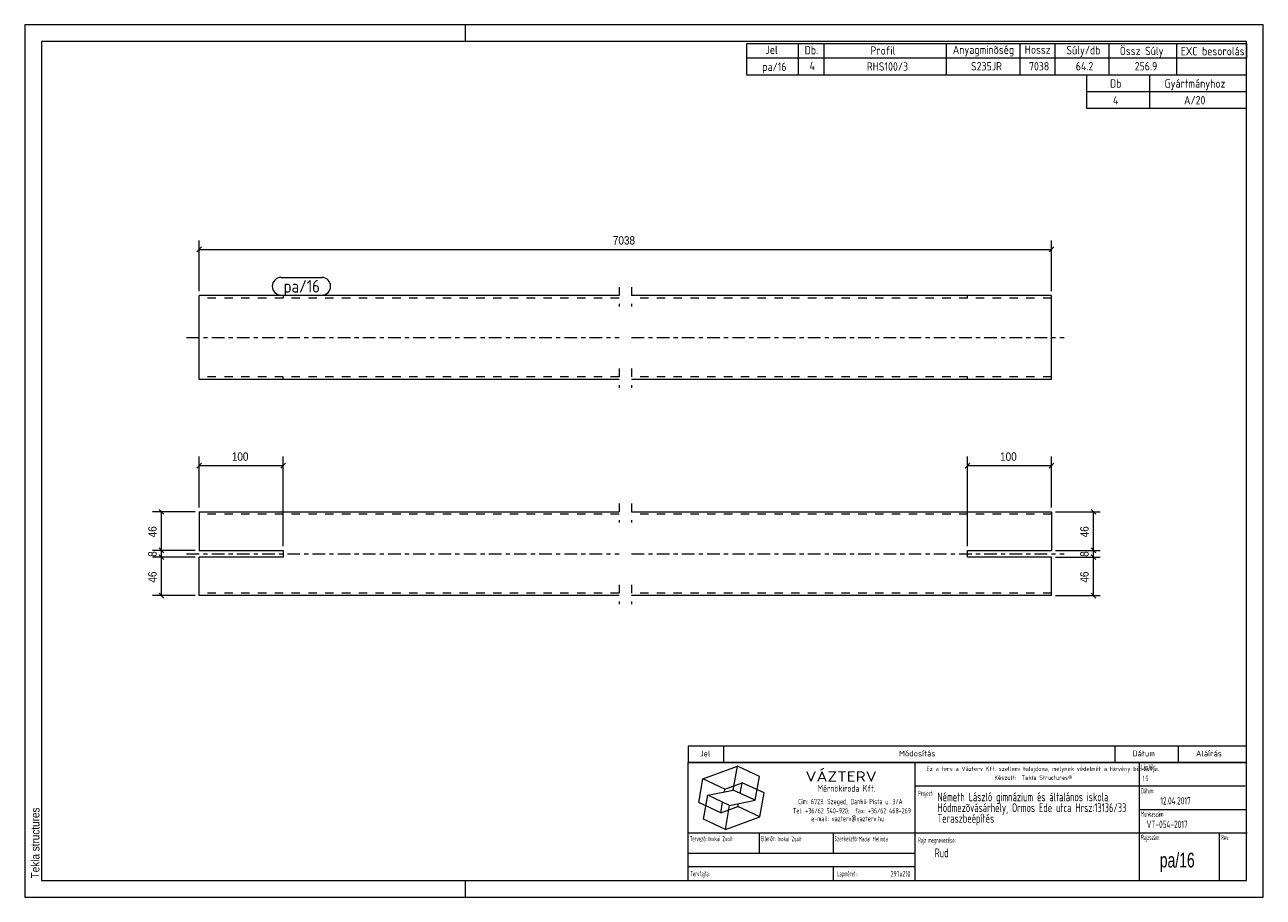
# Model space of a CAD drawing. Header units: millimetres. Extents: x 1 to 296, y 1 to 209.
import ezdxf

# ---------------------------------------------------------------- set-up
doc = ezdxf.new("R2010")
doc.units = ezdxf.units.MM
for name, pattern in [('XKITLINE00', [0]), ('XKITLINE02', [4, 2, -2]), ('XKITLINE03', [6, 3, -1, 1, -1])]:
    doc.linetypes.add(name, pattern=pattern)
for name, color, linetype, lineweight in [('Bemassung', 1, 'Continuous', 0), ('Teil', 7, 'Continuous', 0), ('Text', 5, 'Continuous', 0), ('Ueberschrift', 7, 'Continuous', 0), ('Zeichnungsrahmen', 3, 'Continuous', 0)]:
    doc.layers.add(name, color=color, linetype=linetype, lineweight=lineweight)
doc.styles.add('ARIAL', font='ARIAL.TTF')
doc.styles.add('ISOCPEUR', font='ISOCPEUR.TTF')
doc.styles.add('ISOCPEUR_BOLD', font='ARIAL.TTF')
doc.styles.add('ISOCPUER', font='ARIAL.TTF')

msp = doc.modelspace()

# ---------------------------------------------------------------- linework, layer by layer
at = {"layer": 'Bemassung', "linetype": 'XKITLINE00', "lineweight": 0}
for p, q in [((42.55, 145.45), (42.55, 157.6)), ((245.55, 145.45), (245.55, 157.6)), ((43.12, 156.02), (41.98, 154.88)), ((42.55, 155.45), (245.55, 155.45)), ((246.12, 156.02), (244.98, 154.88)), ((43.12, 104.46), (41.98, 103.33)), ((42.55, 93.9), (42.55, 106.05)), ((42.55, 103.9), (62.55, 103.9)), ((63.12, 104.46), (61.98, 103.33)), ((62.55, 84.7), (62.55, 106.05)), ((226.12, 104.46), (224.98, 103.33)), ((225.55, 84.7), (225.55, 106.05)), ((225.55, 103.9), (245.55, 103.9)), ((246.12, 104.46), (244.98, 103.33)), ((245.55, 93.9), (245.55, 106.05)), ((41.55, 92.9), (31.4, 92.9)), ((32.98, 93.46), (34.12, 92.33)), ((33.55, 83.7), (33.55, 92.9)), ((246.55, 92.9), (257.15, 92.9)), ((254.98, 93.46), (256.12, 92.33)), ((255.55, 83.7), (255.55, 92.9)), ((41.55, 83.7), (31.4, 83.7)), ((41.55, 83.7), (32.8, 83.7)), ((32.98, 84.26), (34.12, 83.13)), ((32.98, 84.26), (34.12, 83.13)), ((32.98, 82.66), (34.12, 81.53)), ((32.98, 82.66), (34.12, 81.53)), ((33.55, 82.1), (33.55, 83.7)), ((246.55, 83.7), (257.15, 83.7)), ((246.55, 83.7), (252, 83.7)), ((254.8, 83.7), (257.15, 83.7)), ((254.98, 84.26), (256.12, 83.13)), ((254.98, 84.26), (256.12, 83.13)), ((254.98, 82.66), (256.12, 81.53)), ((254.98, 82.66), (256.12, 81.53)), ((255.55, 82.1), (255.55, 83.7)), ((41.55, 82.1), (31.4, 82.1)), ((41.55, 82.1), (32.8, 82.1)), ((33.55, 72.9), (33.55, 82.1)), ((246.55, 82.1), (252, 82.1)), ((246.55, 82.1), (257.15, 82.1)), ((254.8, 82.1), (257.15, 82.1)), ((255.55, 72.9), (255.55, 82.1)), ((41.55, 72.9), (31.4, 72.9)), ((32.98, 73.46), (34.12, 72.33)), ((246.55, 72.9), (257.15, 72.9)), ((254.98, 73.46), (256.12, 72.33))]:
    msp.add_line(p, q, dxfattribs=at)
at = {"layer": 'Bemassung'}
for p in [(42.55, 155.45), (245.55, 155.45), (42.55, 103.9), (62.55, 103.9), (225.55, 103.9), (245.55, 103.9), (33.55, 92.9), (255.55, 92.9), (33.55, 83.7), (33.55, 83.7), (255.55, 83.7), (255.55, 83.7), (33.55, 82.1), (33.55, 82.1), (255.55, 82.1), (255.55, 82.1), (33.55, 72.9), (255.55, 72.9)]:
    msp.add_point(p, dxfattribs=at)
at = {"layer": 'Teil', "linetype": 'XKITLINE02', "lineweight": 0}
for p, q in [((142.55, 146.45), (142.55, 141.85)), ((145.55, 146.45), (145.55, 141.85)), ((142.55, 143.85), (42.55, 143.85)), ((62.55, 144.45), (62.55, 143.85)), ((245.55, 143.85), (145.55, 143.85)), ((225.55, 143.85), (225.55, 144.45)), ((142.55, 127.05), (142.55, 122.45)), ((145.55, 127.05), (145.55, 122.45)), ((142.55, 125.05), (42.55, 125.05)), ((62.55, 124.45), (62.55, 125.05)), ((245.55, 125.05), (145.55, 125.05)), ((225.55, 124.45), (225.55, 125.05)), ((142.55, 94.9), (142.55, 90.3)), ((145.55, 94.9), (145.55, 90.3)), ((142.55, 92.3), (42.55, 92.3)), ((245.55, 92.3), (145.55, 92.3)), ((142.55, 75.5), (142.55, 70.9)), ((145.55, 75.5), (145.55, 70.9)), ((142.55, 73.5), (42.55, 73.5)), ((245.55, 73.5), (145.55, 73.5))]:
    msp.add_line(p, q, dxfattribs=at)
at = {"layer": 'Teil', "linetype": 'XKITLINE00', "lineweight": 0}
for p, q in [((142.55, 144.45), (42.55, 144.45)), ((42.55, 124.45), (42.55, 144.45)), ((245.55, 144.45), (145.55, 144.45)), ((245.55, 124.45), (245.55, 144.45)), ((142.55, 124.45), (42.55, 124.45)), ((245.55, 124.45), (145.55, 124.45)), ((42.55, 92.9), (42.55, 83.7)), ((42.55, 92.9), (142.55, 92.9)), ((145.55, 92.9), (245.55, 92.9)), ((245.55, 92.9), (245.55, 83.7)), ((42.55, 83.7), (62.55, 83.7)), ((62.55, 83.7), (62.55, 82.1)), ((225.55, 82.1), (225.55, 83.7)), ((225.55, 83.7), (245.55, 83.7)), ((42.55, 72.9), (42.55, 82.1)), ((62.55, 82.1), (42.55, 82.1)), ((245.55, 82.1), (225.55, 82.1)), ((245.55, 72.9), (245.55, 82.1)), ((142.55, 72.9), (42.55, 72.9)), ((245.55, 72.9), (145.55, 72.9))]:
    msp.add_line(p, q, dxfattribs=at)
at = {"layer": 'Teil', "linetype": 'XKITLINE03', "lineweight": 0}
for p, q in [((39.55, 134.45), (142.55, 134.45)), ((145.55, 134.45), (248.55, 134.45)), ((39.55, 82.9), (142.55, 82.9)), ((145.55, 82.9), (248.55, 82.9))]:
    msp.add_line(p, q, dxfattribs=at)
at = {"layer": 'Text', "linetype": 'XKITLINE00', "lineweight": 0}
for p, q in [((62.05, 148.75), (71.76, 148.75)), ((62.05, 144.55), (71.76, 144.55))]:
    msp.add_line(p, q, dxfattribs=at)
for centre, start, end in [((62.05, 146.65), 90, 270), ((71.76, 146.65), 270, 90)]:
    msp.add_arc(centre, 2.1, start, end, dxfattribs=at)
at = {"layer": 'Ueberschrift', "linetype": 'XKITLINE00', "lineweight": 0}
for p, q in [((173, 204.54), (292, 204.54)), ((173, 201.04), (173, 204.54)), ((185.3, 201.04), (185.3, 204.54)), ((191.44, 201.04), (191.44, 204.54)), ((220.54, 201.04), (220.54, 204.54)), ((238.09, 201.05), (238.09, 204.55)), ((246.43, 201.04), (246.43, 204.54)), ((259.28, 201.04), (259.28, 204.54)), ((275.4, 201.02), (275.4, 204.52)), ((292, 204.54), (292, 201.04)), ((292, 201.04), (173, 201.04)), ((173, 197), (173, 201)), ((185.3, 197), (185.3, 201)), ((191.44, 197), (191.44, 201)), ((220.54, 197), (220.54, 201)), ((238.09, 197), (238.09, 201)), ((246.43, 197), (246.43, 201)), ((259.28, 197), (259.28, 201)), ((275.41, 197), (275.41, 201)), ((292, 197), (173, 197)), ((254, 193), (254, 197)), ((269, 193), (269, 197)), ((292, 193), (254, 193)), ((254, 189), (254, 193)), ((269, 189), (269, 193)), ((292, 189), (254, 189)), ((159, 37.07), (292, 37.07)), ((159, 37), (159, 33.14)), ((167.4, 37), (167.4, 33.14)), ((260.64, 37.07), (260.64, 33.21)), ((275.76, 37.07), (275.76, 33.21)), ((159, 33.22), (292, 33.22)), ((159, 33.14), (292, 33.14)), ((159, 5), (159, 33.14)), ((213.11, 5), (213.11, 33.14)), ((266.49, 5), (266.49, 33.14)), ((162.55, 29.24), (170.77, 32.23)), ((169.77, 26.55), (170.77, 32.23)), ((176, 29.79), (170.77, 32.23)), ((175, 24.11), (176, 29.79)), ((161.54, 23.55), (162.55, 29.24)), ((167.78, 26.8), (162.55, 29.24)), ((167.66, 26.12), (167.78, 26.8)), ((167.78, 26.8), (171.89, 28.3)), ((171.44, 25.76), (171.89, 28.3)), ((177.12, 25.86), (171.89, 28.3)), ((213.11, 27.54), (291.69, 27.54)), ((162.67, 19.62), (163.67, 25.3)), ((163.67, 25.3), (169.77, 26.55)), ((168.9, 22.86), (163.67, 25.3)), ((166.78, 21.11), (167.22, 23.65)), ((168.9, 22.86), (175, 24.11)), ((175, 24.11), (169.77, 26.55)), ((176.12, 20.17), (177.12, 25.86)), ((166.78, 21.11), (161.54, 23.55)), ((166.78, 21.11), (170.89, 22.61)), ((167.9, 17.18), (168.9, 22.86)), ((170.89, 22.61), (171.01, 23.29)), ((176.12, 20.17), (170.89, 22.61)), ((266.49, 21.94), (292, 21.94)), ((167.9, 17.18), (162.67, 19.62)), ((167.9, 17.18), (176.12, 20.17)), ((159, 16.34), (292.21, 16.34)), ((175.99, 11.48), (175.99, 16.39)), ((193.55, 16.39), (193.55, 11.49)), ((285.52, 16.28), (285.52, 5)), ((159.07, 11.49), (213.14, 11.49)), ((159.04, 8.34), (213.11, 8.34)), ((193.55, 8.31), (193.55, 5.13))]:
    msp.add_line(p, q, dxfattribs=at)
at = {"layer": 'Zeichnungsrahmen', "linetype": 'XKITLINE00', "lineweight": 0}
for p, q in [((296, 209), (1, 209)), ((1, 209), (1, 1)), ((106, 205), (106, 209)), ((296, 1), (296, 209)), ((292, 205), (5, 205)), ((5, 205), (5, 5)), ((292, 5), (292, 205)), ((5, 5), (292, 5)), ((106, 1), (106, 5)), ((1, 1), (296, 1))]:
    msp.add_line(p, q, dxfattribs=at)

# ---------------------------------------------------------------- texts
at = {"layer": 'Bemassung', "style": 'ISOCPUER', "width": 0.85}
for s, p in [('7038', (141.08, 156.6)), ('100', (50.32, 105.05)), ('100', (233.32, 105.05))]:
    msp.add_text(s, height=2, dxfattribs=at).set_placement(p)
for s, p in [('46', (32.4, 86.81)), ('46', (254.4, 86.81)), ('8', (32.4, 82.16)), ('8', (254.4, 82.16)), ('46', (32.4, 76.01)), ('46', (254.4, 76.01))]:
    msp.add_text(s, height=2, rotation=90.0002, dxfattribs=at).set_placement(p)
at = {"layer": 'Text', "style": 'ISOCPEUR', "width": 0.85}
msp.add_text('pa/16', height=3, dxfattribs=at).set_placement((62.65, 145.15))
at = {"layer": 'Ueberschrift'}
for s, height, style, width, p in [('Jel', 2, 'ISOCPEUR', 0.85, (177.44, 202.04)), ('Db.', 2, 'ISOCPEUR', 0.85, (186.78, 201.95)), ('Profil', 2, 'ISOCPEUR', 0.85, (202.44, 201.86)), ('Anyagminõség', 2, 'ISOCPEUR', 0.85, (222.06, 202.04)), ('Hossz', 2, 'ISOCPEUR', 0.85, (239.18, 202.08)), ('Súly/db', 2, 'ISOCPEUR', 0.85, (249.11, 201.94)), ('Össz Súly', 2, 'ISOCPEUR', 0.85, (261.83, 201.76)), ('EXC besorolás', 2, 'ISOCPEUR', 0.85, (276.36, 201.71)), ('pa/16', 2, 'ISOCPEUR', 0.85, (176.68, 198)), ('4', 2, 'ISOCPEUR', 0.85, (187.94, 198.19)), ('RHS100/3', 2, 'ISOCPEUR', 0.85, (201.57, 198.05)), ('S235JR', 2, 'ISOCPEUR', 0.85, (226.39, 198.11)), ('7038', 2, 'ISOCPEUR', 0.85, (240.2, 198.11)), ('64.2', 2, 'ISOCPEUR', 0.85, (251.35, 198.12)), ('256.9', 2, 'ISOCPEUR', 0.85, (265.38, 198.12)), ('Db', 2, 'ISOCPEUR', 0.85, (259.5, 194)), ('Gyártmányhoz', 2, 'ISOCPEUR', 0.85, (272.5, 194)), ('4', 2, 'ISOCPEUR', 0.85, (260.22, 190)), ('A/20', 2, 'ISOCPEUR', 0.85, (277.14, 190)), ('Jel', 1.4, 'ISOCPEUR', 0.85, (161.84, 34.58)), ('Módosítás', 1.4, 'ISOCPEUR', 0.85, (209.25, 34.58)), ('Dátum', 1.4, 'ISOCPEUR', 0.85, (264.86, 34.58)), ('Aláírás', 1.4, 'ISOCPEUR', 0.85, (280, 34.58)), ('Lépték:', 1.26, 'ISOCPEUR', 0.51, (266.96, 31.43)), ('VÁZTERV', 2.45, 'ISOCPEUR', 1.19, (186.96, 28.56)), ('Ez a terv a Vázterv Kft. szellemi tulajdona, melynek védelmét a törvény biztosítja.', 1.05, 'ISOCPEUR', 0.838832, (215.8, 31.11)), ('Készült:  Tekla Structures®', 1.05, 'ISOCPEUR', 0.838832, (231.96, 28.98)), ('1:5', 1.26, 'ISOCPEUR', 0.595, (267.27, 28.7)), ('Mérnökiroda Kft.', 1.61, 'ISOCPEUR', 0.68, (189.86, 26.15)), ('Dátum:', 1.26, 'ISOCPEUR', 0.51, (266.91, 25.76)), ('Cím: 6723. Szeged, Dankó Pista u. 3/A', 1.26, 'ISOCPEUR', 0.68, (185.24, 23.18)), ('Project:', 1.26, 'ISOCPEUR', 0.51, (213.81, 25.12)), ('Németh László gimnázium és általános iskola', 2.1, 'ISOCPEUR', 0.595, (218.39, 23.87)), ('Hódmezõvásárhely, Ormos Ede utca Hrsz:13136/33', 2.1, 'ISOCPEUR', 0.595, (218.4, 21.31)), ('12.04.2017', 1.75, 'ISOCPEUR', 0.595, (271.48, 23.11)), ('Tel: +36/62 540-920;  fax: +36/62 468-269', 1.26, 'ISOCPEUR', 0.68, (183.98, 20.99)), ('Teraszbeépítés', 2.1, 'ISOCPEUR', 0.595, (218.4, 18.75)), ('Munkaszám:', 1.26, 'ISOCPEUR', 0.51, (266.87, 20.23)), ('e-mail: vazterv@vazterv.hu', 1.26, 'ISOCPEUR', 0.68, (188.32, 19.12)), ('VT-054-2017', 1.75, 'ISOCPEUR', 0.595, (268.23, 17.51)), ('Tervezõ:', 1.26, 'ISOCPEUR', 0.51, (159.4, 14.32)), ('Inokai Zsolt', 1.12, 'ISOCPEUR', 0.595, (163.85, 14.37)), ('Ellenõr:', 1.26, 'ISOCPEUR', 0.51, (176.35, 14.35)), ('Inokai Zsolt', 1.12, 'ISOCPEUR', 0.595, (180.32, 14.35)), ('Szerkesztõ:', 1.26, 'ISOCPEUR', 0.51, (193.9, 14.32)), ('Madai Melinda', 1.12, 'ISOCPEUR', 0.595, (199.65, 14.33)), ('Rajz megnevezése:', 1.26, 'ISOCPEUR', 0.51, (213.8, 13.98)), ('Rajzszám:', 1.26, 'ISOCPEUR', 0.51, (266.92, 14.65)), ('Rev:', 1.26, 'ISOCPEUR', 0.51, (285.98, 14.62)), ('Rud', 2.1, 'ISOCPEUR', 0.595, (217.73, 10.54)), ('pa/16', 3.5, 'ISOCPEUR_BOLD', 0.68, (271.36, 8.1)), ('Tervfajta:', 1.26, 'ISOCPEUR', 0.51, (159.53, 5.99)), ('Lapméret:', 1.26, 'ISOCPEUR', 0.51, (194.51, 5.99)), ('297x210', 1.4, 'ISOCPEUR', 0.595, (207.25, 5.89))]:
    msp.add_text(s, height=height, dxfattribs=dict(at, style=style, width=width)).set_placement(p)
at = {"layer": 'Zeichnungsrahmen', "style": 'ARIAL', "width": 0.85}
msp.add_text('Tekla structures', height=2, rotation=90, dxfattribs=at).set_placement((4.5, 5.5))

doc.saveas('drawing.dxf')
